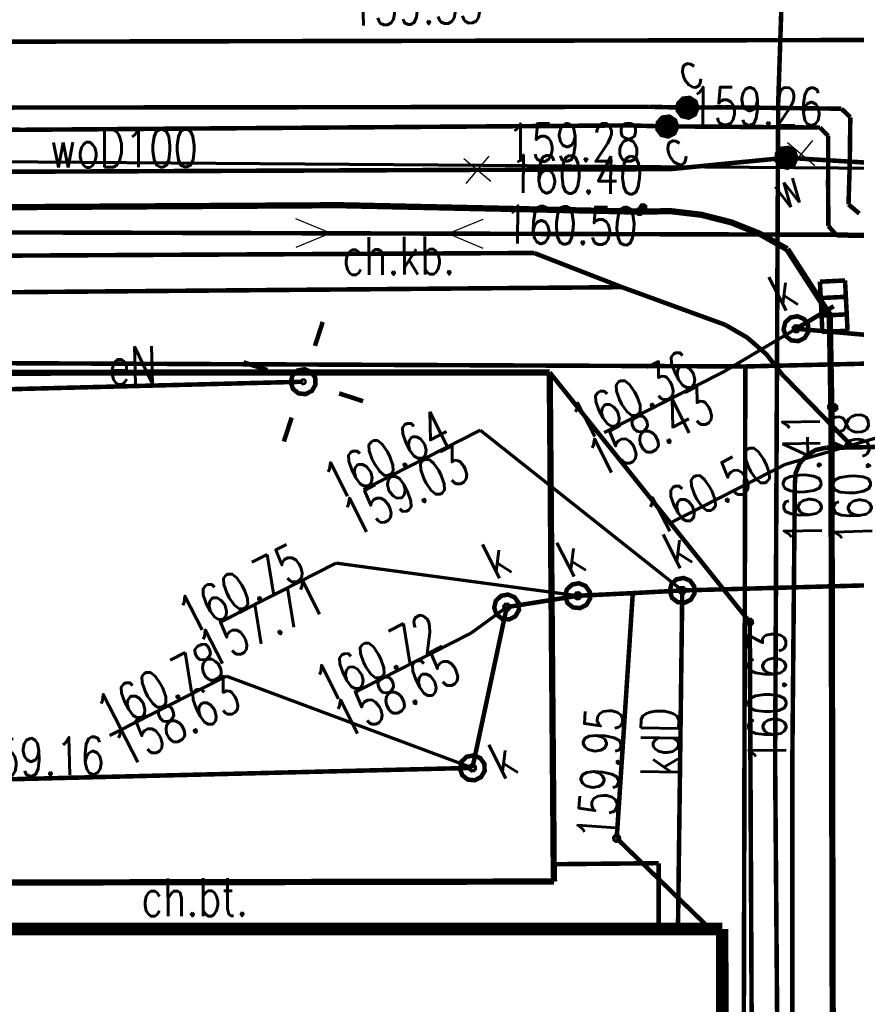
# Model space of a CAD drawing. Extents: x 0 to 7432618, y -40 to 5712028.
# Tile 133 of 165: x 7431537 to 7431554, y 5711642 to 5711662. Entities that reach past the tile are written whole.
import ezdxf
from ezdxf.enums import TextEntityAlignment as Align

# ---------------------------------------------------------------- set-up
doc = ezdxf.new("R2010")
doc.units = 0
doc.header["$MEASUREMENT"] = 0
for name, pattern in [('0', [1.5, 1, -0.5]), ('2218', [1, 0.5, -0.5]), ('5102', [0])]:
    doc.linetypes.add(name, pattern=pattern)
for name, color, linetype in [('Dzialki', 7, 'Continuous'), ('EGBB_L_0', 7, 'Continuous'), ('OTK_E_T_1', 7, 'Continuous'), ('OTK_L_0', 7, 'Continuous'), ('OTK_L_1', 7, 'Continuous'), ('OTK_L_2', 7, 'Continuous'), ('OTK_L_4', 7, 'Continuous'), ('OTR_T_0', 7, 'Continuous'), ('SUC_E_T_0', 7, 'Continuous'), ('SUC_T_0', 7, 'Continuous'), ('SUCP_L_0', 7, 'Continuous'), ('SUCR_T_0', 7, 'Continuous'), ('SUE_T_3', 7, 'Continuous'), ('SUEP_E_T_0', 7, 'Continuous'), ('SUEP_L_0', 7, 'Continuous'), ('SUK_E_T_4', 7, 'Continuous'), ('SUK_T_1', 7, 'Continuous'), ('SUK_T_3', 7, 'Continuous'), ('SUKP_E_T_0', 7, 'Continuous'), ('SUKP_L_0', 7, 'Continuous'), ('SUKR_T_0', 7, 'Continuous'), ('SUTP_L_0', 7, 'Continuous'), ('SUTR_T_0', 7, 'Continuous'), ('SUW_E_T_2', 7, 'Continuous'), ('SUW_T_5', 7, 'Continuous'), ('SUWP_E_T_0', 7, 'Continuous'), ('SUWP_L_0', 7, 'Continuous'), ('SUWR_T_0', 7, 'Continuous'), ('Uzytki', 7, 'Continuous')]:
    doc.layers.add(name, color=color, linetype=linetype)
doc.layers.add('rura PRE', color=7, linetype='Continuous', lineweight=30, true_color=0x000000)
doc.layers.add('woda sieć', color=150, linetype='Continuous', lineweight=70)
doc.styles.add('STYL_ARIAL', font='simplex', dxfattribs={"width": 0.75, "oblique": 0.1})

msp = doc.modelspace()

# ---------------------------------------------------------------- linework, layer by layer
at = {"layer": 'Dzialki', "color": 18, "true_color": 0x000000, "const_width": 0.09}
for points in [[(7431551.33, 5711654.819), (7431560.979, 5711655.044)], [(7431551.33, 5711654.819), (7431517.044, 5711654.97)], [(7431551.279, 5711632.739), (7431551.33, 5711654.819)]]:
    msp.add_lwpolyline(points, dxfattribs=at)
at = {"layer": 'EGBB_L_0', "color": 18, "true_color": 0x000000, "const_width": 0.25}
for points in [[(7431550.869, 5711643.63), (7431504.787, 5711643.629)], [(7431550.892, 5711624.786), (7431550.869, 5711643.63)]]:
    msp.add_lwpolyline(points, dxfattribs=at)
at = {"layer": 'OTK_L_0', "color": 18, "linetype": '0', "true_color": 0x000000, "const_width": 0.09}
for points in [[(7431525.564, 5711657.919), (7431543.242, 5711658.026)], [(7431543.242, 5711658.026), (7431549.223, 5711657.897)], [(7431549.223, 5711657.897), (7431549.84, 5711657.908), (7431550.453, 5711657.836), (7431551.052, 5711657.684), (7431551.625, 5711657.454), (7431552.162, 5711657.15)], [(7431552.162, 5711657.15), (7431553.008, 5711655.842)], [(7431553.008, 5711655.842), (7431553.04, 5711654.018)], [(7431553.04, 5711654.018), (7431553.105, 5711624.794)]]:
    msp.add_lwpolyline(points, dxfattribs=at)
at = {"layer": 'OTK_L_1', "color": 18, "true_color": 0x000000, "const_width": 0.125}
for points in [[(7431525.564, 5711657.919), (7431543.242, 5711658.026)], [(7431543.242, 5711658.026), (7431549.223, 5711657.897)], [(7431549.223, 5711657.897), (7431549.84, 5711657.908), (7431550.453, 5711657.836), (7431551.052, 5711657.684), (7431551.625, 5711657.454), (7431552.162, 5711657.15)], [(7431552.162, 5711657.15), (7431553.008, 5711655.842)], [(7431553.008, 5711655.842), (7431553.04, 5711654.018)], [(7431547.44, 5711654.7), (7431522.194, 5711654.687)], [(7431547.519, 5711644.919), (7431547.44, 5711654.7)], [(7431553.105, 5711624.794), (7431553.04, 5711654.018)], [(7431547.526, 5711644.575), (7431547.519, 5711644.919)], [(7431511.006, 5711644.508), (7431547.526, 5711644.575)]]:
    msp.add_lwpolyline(points, dxfattribs=at)
at = {"layer": 'OTK_L_2', "color": 18, "linetype": '0', "true_color": 0x000000, "const_width": 0.09}
for points in [[(7431543.242, 5711658.026), (7431525.564, 5711657.919)], [(7431549.223, 5711657.897), (7431543.242, 5711658.026)], [(7431549.223, 5711657.897), (7431549.84, 5711657.908), (7431550.453, 5711657.836), (7431551.052, 5711657.684), (7431551.625, 5711657.454), (7431552.162, 5711657.15)], [(7431553.008, 5711655.842), (7431552.162, 5711657.15)], [(7431553.04, 5711654.018), (7431553.008, 5711655.842)], [(7431522.194, 5711654.687), (7431547.44, 5711654.7)], [(7431547.44, 5711654.7), (7431551.418, 5711649.734)], [(7431553.105, 5711624.794), (7431553.04, 5711654.018)], [(7431551.418, 5711649.734), (7431551.535, 5711624.788)], [(7431549.607, 5711644.94), (7431547.519, 5711644.919)], [(7431547.519, 5711644.919), (7431547.526, 5711644.575)], [(7431549.608, 5711643.63), (7431549.607, 5711644.94)], [(7431547.526, 5711644.575), (7431511.006, 5711644.508)], [(7431504.787, 5711643.629), (7431549.608, 5711643.63)]]:
    msp.add_lwpolyline(points, dxfattribs=at)
at = {"layer": 'OTK_L_4', "color": 18, "linetype": '0', "true_color": 0x000000, "const_width": 0.09}
for points in [[(7431547.44, 5711654.7), (7431522.194, 5711654.687)], [(7431547.519, 5711644.919), (7431547.44, 5711654.7)], [(7431547.526, 5711644.575), (7431547.519, 5711644.919)], [(7431511.006, 5711644.508), (7431547.526, 5711644.575)]]:
    msp.add_lwpolyline(points, dxfattribs=at)
at = {"layer": 'OTR_T_0', "color": 18, "true_color": 0x000000, "const_width": 0.09}
for points in [[(7431549.273, 5711658.018), (7431549.307, 5711658.021), (7431549.334, 5711657.999), (7431549.336, 5711657.964), (7431549.314, 5711657.938), (7431549.28, 5711657.936), (7431549.253, 5711657.958), (7431549.251, 5711657.992), (7431549.273, 5711658.018)], [(7431549.202, 5711657.937), (7431549.236, 5711657.94), (7431549.263, 5711657.918), (7431549.265, 5711657.883), (7431549.243, 5711657.857), (7431549.209, 5711657.855), (7431549.182, 5711657.877), (7431549.18, 5711657.911), (7431549.202, 5711657.937)], [(7431553.02, 5711654.058), (7431553.054, 5711654.06), (7431553.08, 5711654.038), (7431553.083, 5711654.004), (7431553.06, 5711653.977), (7431553.026, 5711653.975), (7431553, 5711653.997), (7431552.997, 5711654.031), (7431553.02, 5711654.058)], [(7431553.073, 5711654.04), (7431553.108, 5711654.043), (7431553.134, 5711654.02), (7431553.137, 5711653.986), (7431553.114, 5711653.96), (7431553.08, 5711653.957), (7431553.054, 5711653.98), (7431553.051, 5711654.014), (7431553.073, 5711654.04)], [(7431551.458, 5711649.755), (7431551.461, 5711649.72), (7431551.438, 5711649.694), (7431551.404, 5711649.691), (7431551.378, 5711649.714), (7431551.375, 5711649.748), (7431551.397, 5711649.774), (7431551.432, 5711649.777), (7431551.458, 5711649.755)]]:
    msp.add_lwpolyline(points, dxfattribs=at)
at = {"layer": 'rura PRE', "color": 1, "linetype": 'ByBlock'}
for points in [[(7431552.168, 5711659.27), (7431552.71, 5711658.815)], [(7431552.666, 5711659.314), (7431552.212, 5711658.772)], [(7431545.729, 5711658.956), (7431546.27, 5711658.501)], [(7431546.227, 5711658.999), (7431545.772, 5711658.458)]]:
    msp.add_lwpolyline(points, dxfattribs=at)
at = {"layer": 'SUC_T_0', "color": 6, "true_color": 0xed00ed, "const_width": 0.09}
for points in [[(7431550.087, 5711660.144), (7431550.222, 5711660.161), (7431550.337, 5711660.087), (7431550.377, 5711659.956), (7431550.324, 5711659.83), (7431550.202, 5711659.768), (7431550.068, 5711659.799), (7431549.986, 5711659.908), (7431549.993, 5711660.044), (7431550.087, 5711660.144)], [(7431550.098, 5711660.122), (7431550.217, 5711660.137), (7431550.317, 5711660.072), (7431550.352, 5711659.957), (7431550.305, 5711659.847), (7431550.199, 5711659.793), (7431550.082, 5711659.819), (7431550.01, 5711659.915), (7431550.016, 5711660.035), (7431550.098, 5711660.122)], [(7431550.109, 5711660.1), (7431550.224, 5711660.109), (7431550.311, 5711660.034), (7431550.32, 5711659.92), (7431550.245, 5711659.833), (7431550.131, 5711659.824), (7431550.044, 5711659.898), (7431550.035, 5711660.013), (7431550.109, 5711660.1)], [(7431550.121, 5711660.078), (7431550.216, 5711660.085), (7431550.289, 5711660.023), (7431550.296, 5711659.928), (7431550.234, 5711659.855), (7431550.139, 5711659.847), (7431550.066, 5711659.91), (7431550.058, 5711660.005), (7431550.121, 5711660.078)], [(7431550.132, 5711660.055), (7431550.208, 5711660.061), (7431550.266, 5711660.012), (7431550.272, 5711659.935), (7431550.223, 5711659.877), (7431550.146, 5711659.871), (7431550.088, 5711659.921), (7431550.082, 5711659.997), (7431550.132, 5711660.055)], [(7431550.143, 5711660.033), (7431550.201, 5711660.038), (7431550.244, 5711660), (7431550.249, 5711659.943), (7431550.211, 5711659.899), (7431550.154, 5711659.895), (7431550.111, 5711659.932), (7431550.106, 5711659.989), (7431550.143, 5711660.033)], [(7431550.155, 5711660.011), (7431550.193, 5711660.014), (7431550.222, 5711659.989), (7431550.225, 5711659.951), (7431550.2, 5711659.922), (7431550.162, 5711659.919), (7431550.133, 5711659.944), (7431550.13, 5711659.982), (7431550.155, 5711660.011)], [(7431550.166, 5711659.989), (7431550.185, 5711659.99), (7431550.2, 5711659.978), (7431550.201, 5711659.959), (7431550.189, 5711659.944), (7431550.17, 5711659.942), (7431550.155, 5711659.955), (7431550.154, 5711659.974), (7431550.166, 5711659.989)], [(7431550.174, 5711659.973), (7431550.18, 5711659.973), (7431550.184, 5711659.97), (7431550.184, 5711659.964), (7431550.181, 5711659.96), (7431550.175, 5711659.959), (7431550.171, 5711659.963), (7431550.17, 5711659.969), (7431550.174, 5711659.973)], [(7431549.682, 5711659.77), (7431549.818, 5711659.787), (7431549.933, 5711659.712), (7431549.973, 5711659.582), (7431549.919, 5711659.456), (7431549.798, 5711659.394), (7431549.664, 5711659.424), (7431549.582, 5711659.534), (7431549.589, 5711659.67), (7431549.682, 5711659.77)], [(7431549.694, 5711659.748), (7431549.813, 5711659.763), (7431549.913, 5711659.697), (7431549.948, 5711659.583), (7431549.901, 5711659.473), (7431549.794, 5711659.418), (7431549.678, 5711659.445), (7431549.606, 5711659.541), (7431549.612, 5711659.66), (7431549.694, 5711659.748)], [(7431549.705, 5711659.726), (7431549.82, 5711659.735), (7431549.907, 5711659.66), (7431549.916, 5711659.546), (7431549.841, 5711659.458), (7431549.727, 5711659.449), (7431549.64, 5711659.524), (7431549.631, 5711659.638), (7431549.705, 5711659.726)], [(7431549.716, 5711659.703), (7431549.812, 5711659.711), (7431549.885, 5711659.649), (7431549.892, 5711659.553), (7431549.83, 5711659.481), (7431549.735, 5711659.473), (7431549.662, 5711659.535), (7431549.654, 5711659.631), (7431549.716, 5711659.703)], [(7431549.728, 5711659.681), (7431549.804, 5711659.687), (7431549.862, 5711659.637), (7431549.868, 5711659.561), (7431549.819, 5711659.503), (7431549.742, 5711659.497), (7431549.684, 5711659.547), (7431549.678, 5711659.623), (7431549.728, 5711659.681)], [(7431549.739, 5711659.659), (7431549.796, 5711659.663), (7431549.84, 5711659.626), (7431549.844, 5711659.569), (7431549.807, 5711659.525), (7431549.75, 5711659.521), (7431549.706, 5711659.558), (7431549.702, 5711659.615), (7431549.739, 5711659.659)], [(7431549.751, 5711659.637), (7431549.789, 5711659.64), (7431549.818, 5711659.615), (7431549.821, 5711659.577), (7431549.796, 5711659.547), (7431549.758, 5711659.544), (7431549.729, 5711659.569), (7431549.726, 5711659.607), (7431549.751, 5711659.637)], [(7431549.762, 5711659.614), (7431549.781, 5711659.616), (7431549.795, 5711659.603), (7431549.797, 5711659.584), (7431549.785, 5711659.57), (7431549.765, 5711659.568), (7431549.751, 5711659.581), (7431549.749, 5711659.6), (7431549.762, 5711659.614)], [(7431549.77, 5711659.598), (7431549.775, 5711659.599), (7431549.78, 5711659.595), (7431549.78, 5711659.59), (7431549.776, 5711659.586), (7431549.771, 5711659.585), (7431549.767, 5711659.589), (7431549.766, 5711659.594), (7431549.77, 5711659.598)]]:
    msp.add_lwpolyline(points, dxfattribs=at)
at = {"layer": 'SUCP_L_0', "color": 6, "true_color": 0xed00ed, "const_width": 0.09}
for points in [[(7431537.405, 5711659.968), (7431525.388, 5711659.961)], [(7431549.417, 5711659.983), (7431537.405, 5711659.968)], [(7431550.177, 5711659.966), (7431549.417, 5711659.983)], [(7431550.915, 5711659.972), (7431550.177, 5711659.966)], [(7431553.241, 5711659.945), (7431550.915, 5711659.972)], [(7431553.417, 5711659.776), (7431553.241, 5711659.945)], [(7431553.406, 5711658.85), (7431553.417, 5711659.776)], [(7431524.993, 5711659.569), (7431536.979, 5711659.526)], [(7431536.979, 5711659.526), (7431548.999, 5711659.613)], [(7431548.999, 5711659.613), (7431549.773, 5711659.592)], [(7431549.773, 5711659.592), (7431550.516, 5711659.589)], [(7431550.516, 5711659.589), (7431552.815, 5711659.57)], [(7431552.815, 5711659.57), (7431552.977, 5711659.406)], [(7431552.977, 5711659.406), (7431552.975, 5711658.418)], [(7431553.381, 5711658.041), (7431553.406, 5711658.85)], [(7431552.975, 5711658.418), (7431552.981, 5711657.613)], [(7431553.597, 5711657.859), (7431553.381, 5711658.041)], [(7431552.981, 5711657.613), (7431553.144, 5711657.426)], [(7431553.144, 5711657.426), (7431557.574, 5711657.346)]]:
    msp.add_lwpolyline(points, dxfattribs=at)
at = {"layer": 'SUCR_T_0', "color": 6, "true_color": 0xed00ed, "const_width": 0.09}
for points in [[(7431550.149, 5711660.022), (7431550.197, 5711660.026), (7431550.233, 5711659.995), (7431550.237, 5711659.947), (7431550.206, 5711659.911), (7431550.158, 5711659.907), (7431550.122, 5711659.938), (7431550.118, 5711659.986), (7431550.149, 5711660.022)], [(7431549.745, 5711659.648), (7431549.793, 5711659.651), (7431549.829, 5711659.62), (7431549.833, 5711659.573), (7431549.802, 5711659.536), (7431549.754, 5711659.533), (7431549.718, 5711659.564), (7431549.714, 5711659.611), (7431549.745, 5711659.648)]]:
    msp.add_lwpolyline(points, dxfattribs=at)
at = {"layer": 'SUE_T_3', "color": 18, "true_color": 0x000000, "const_width": 0.09}
for points in [[(7431542.772, 5711655.228), (7431542.926, 5711655.704)], [(7431541.826, 5711654.747), (7431541.351, 5711654.901)], [(7431542.426, 5711654.738), (7431542.565, 5711654.764), (7431542.695, 5711654.711), (7431542.777, 5711654.595), (7431542.782, 5711654.455), (7431542.711, 5711654.333), (7431542.586, 5711654.269), (7431542.446, 5711654.283), (7431542.335, 5711654.371), (7431542.29, 5711654.504), (7431542.324, 5711654.641), (7431542.426, 5711654.738)], [(7431542.529, 5711654.537), (7431542.548, 5711654.539), (7431542.562, 5711654.526), (7431542.564, 5711654.507), (7431542.551, 5711654.492), (7431542.532, 5711654.491), (7431542.518, 5711654.503), (7431542.516, 5711654.522), (7431542.529, 5711654.537)], [(7431543.253, 5711654.283), (7431543.729, 5711654.128)], [(7431542.308, 5711653.801), (7431542.154, 5711653.326)]]:
    msp.add_lwpolyline(points, dxfattribs=at)
at = {"layer": 'SUEP_L_0', "color": 1, "true_color": 0xff0000}
for p, q in [((7431543.084, 5711657.467), (7431542.392, 5711657.756)), ((7431545.421, 5711657.461), (7431546.115, 5711657.746)), ((7431543.084, 5711657.467), (7431542.39, 5711657.182)), ((7431545.421, 5711657.461), (7431546.113, 5711657.172))]:
    msp.add_line(p, q, dxfattribs=at)
at = {"layer": 'SUEP_L_0', "color": 1, "linetype": '5102', "true_color": 0xff0000, "const_width": 0.09}
msp.add_lwpolyline([(7431563.421, 5711657.41), (7431525.084, 5711657.517)], dxfattribs=at)
at = {"layer": 'SUEP_L_0', "color": 1, "true_color": 0xff0000, "const_width": 0.09}
for points in [[(7431527.101, 5711656.974), (7431547.127, 5711657.076)], [(7431547.127, 5711657.076), (7431548.876, 5711656.396)], [(7431530.246, 5711656.242), (7431548.876, 5711656.396)], [(7431548.876, 5711656.396), (7431550.93, 5711655.647)], [(7431550.93, 5711655.647), (7431551.367, 5711655.393), (7431551.749, 5711655.061), (7431552.06, 5711654.663)], [(7431552.06, 5711654.663), (7431553.476, 5711653.207)], [(7431533.798, 5711654.292), (7431542.54, 5711654.515)], [(7431559.284, 5711653.372), (7431553.476, 5711653.207)], [(7431552.314, 5711652.491), (7431552.331, 5711652.701), (7431552.413, 5711652.895), (7431552.552, 5711653.053), (7431552.733, 5711653.159), (7431552.939, 5711653.203)], [(7431552.939, 5711653.203), (7431553.476, 5711653.207)], [(7431552.265, 5711647.08), (7431552.314, 5711652.491)], [(7431552.262, 5711641.073), (7431552.265, 5711647.08)]]:
    msp.add_lwpolyline(points, dxfattribs=at)
at = {"layer": 'SUK_T_1', "color": 36, "true_color": 0x803300, "const_width": 0.09}
for points in [[(7431552.813, 5711656.504), (7431553.312, 5711656.529)], [(7431552.862, 5711655.505), (7431552.813, 5711656.504)], [(7431553.312, 5711656.529), (7431553.362, 5711655.53)], [(7431552.829, 5711656.179), (7431553.328, 5711656.204)], [(7431552.846, 5711655.83), (7431553.346, 5711655.855)], [(7431553.362, 5711655.53), (7431552.862, 5711655.505)]]:
    msp.add_lwpolyline(points, dxfattribs=at)
at = {"layer": 'SUK_T_3', "color": 36, "true_color": 0x803300, "const_width": 0.09}
for points in [[(7431552.226, 5711655.791), (7431552.365, 5711655.817), (7431552.495, 5711655.764), (7431552.576, 5711655.649), (7431552.582, 5711655.508), (7431552.511, 5711655.387), (7431552.386, 5711655.323), (7431552.246, 5711655.337), (7431552.135, 5711655.424), (7431552.09, 5711655.558), (7431552.124, 5711655.695), (7431552.226, 5711655.791)], [(7431549.962, 5711650.586), (7431550.101, 5711650.612), (7431550.231, 5711650.559), (7431550.313, 5711650.444), (7431550.318, 5711650.303), (7431550.247, 5711650.182), (7431550.122, 5711650.118), (7431549.982, 5711650.132), (7431549.871, 5711650.219), (7431549.826, 5711650.353), (7431549.86, 5711650.49), (7431549.962, 5711650.586)], [(7431547.884, 5711650.481), (7431548.022, 5711650.507), (7431548.152, 5711650.454), (7431548.234, 5711650.339), (7431548.24, 5711650.198), (7431548.169, 5711650.077), (7431548.043, 5711650.013), (7431547.903, 5711650.027), (7431547.793, 5711650.114), (7431547.747, 5711650.248), (7431547.781, 5711650.384), (7431547.884, 5711650.481)], [(7431546.472, 5711650.256), (7431546.61, 5711650.282), (7431546.741, 5711650.229), (7431546.822, 5711650.114), (7431546.828, 5711649.973), (7431546.757, 5711649.851), (7431546.632, 5711649.787), (7431546.492, 5711649.801), (7431546.381, 5711649.889), (7431546.336, 5711650.022), (7431546.37, 5711650.159), (7431546.472, 5711650.256)], [(7431545.79, 5711647.057), (7431545.928, 5711647.083), (7431546.059, 5711647.03), (7431546.14, 5711646.915), (7431546.146, 5711646.774), (7431546.075, 5711646.653), (7431545.949, 5711646.589), (7431545.809, 5711646.603), (7431545.699, 5711646.69), (7431545.653, 5711646.824), (7431545.687, 5711646.961), (7431545.79, 5711647.057)]]:
    msp.add_lwpolyline(points, dxfattribs=at)
at = {"layer": 'SUKP_L_0', "color": 36, "true_color": 0x803300, "const_width": 0.09}
for points in [[(7431506.934, 5711661.221), (7431556.661, 5711661.317)], [(7431552.34, 5711655.569), (7431553.087, 5711656.017)], [(7431554.613, 5711655.369), (7431552.34, 5711655.569)], [(7431550.076, 5711650.364), (7431549.092, 5711650.311)], [(7431549.99, 5711643.63), (7431550.076, 5711650.364)], [(7431554.735, 5711650.493), (7431550.076, 5711650.364)], [(7431547.997, 5711650.258), (7431546.586, 5711650.033)], [(7431549.092, 5711650.311), (7431547.997, 5711650.258)], [(7431549.092, 5711650.311), (7431548.772, 5711645.434)], [(7431546.586, 5711650.033), (7431545.903, 5711646.835)], [(7431545.903, 5711646.835), (7431535.373, 5711646.576)], [(7431548.772, 5711645.434), (7431550.632, 5711643.63)]]:
    msp.add_lwpolyline(points, dxfattribs=at)
at = {"layer": 'SUKR_T_0', "color": 36, "true_color": 0x803300, "const_width": 0.065}
for points in [[(7431552.34, 5711655.569), (7431550.893, 5711654.71)], [(7431552.311, 5711655.624), (7431552.359, 5711655.628), (7431552.395, 5711655.597), (7431552.399, 5711655.549), (7431552.368, 5711655.513), (7431552.32, 5711655.509), (7431552.284, 5711655.54), (7431552.28, 5711655.588), (7431552.311, 5711655.624)], [(7431548.522, 5711653.502), (7431550.893, 5711654.71)], [(7431543.737, 5711652.368), (7431546.058, 5711653.551)], [(7431550.076, 5711650.364), (7431546.058, 5711653.551)], [(7431540.87, 5711649.725), (7431543.192, 5711650.908)], [(7431547.997, 5711650.258), (7431543.192, 5711650.908)], [(7431550.047, 5711650.419), (7431550.095, 5711650.423), (7431550.132, 5711650.392), (7431550.135, 5711650.344), (7431550.104, 5711650.308), (7431550.057, 5711650.304), (7431550.02, 5711650.335), (7431550.016, 5711650.383), (7431550.047, 5711650.419)], [(7431547.969, 5711650.314), (7431548.016, 5711650.318), (7431548.053, 5711650.287), (7431548.056, 5711650.239), (7431548.025, 5711650.203), (7431547.978, 5711650.199), (7431547.941, 5711650.23), (7431547.938, 5711650.278), (7431547.969, 5711650.314)], [(7431546.586, 5711650.033), (7431545.873, 5711649.514)], [(7431546.557, 5711650.089), (7431546.605, 5711650.092), (7431546.641, 5711650.061), (7431546.645, 5711650.014), (7431546.614, 5711649.977), (7431546.566, 5711649.974), (7431546.53, 5711650.005), (7431546.526, 5711650.052), (7431546.557, 5711650.089)], [(7431543.551, 5711648.331), (7431545.873, 5711649.514)], [(7431538.688, 5711647.477), (7431541.01, 5711648.66)], [(7431545.903, 5711646.835), (7431541.01, 5711648.66)], [(7431545.875, 5711646.89), (7431545.922, 5711646.894), (7431545.959, 5711646.863), (7431545.963, 5711646.815), (7431545.932, 5711646.779), (7431545.884, 5711646.775), (7431545.847, 5711646.806), (7431545.844, 5711646.854), (7431545.875, 5711646.89)], [(7431548.743, 5711645.49), (7431548.791, 5711645.494), (7431548.827, 5711645.463), (7431548.831, 5711645.415), (7431548.8, 5711645.378), (7431548.752, 5711645.375), (7431548.716, 5711645.406), (7431548.712, 5711645.453), (7431548.743, 5711645.49)]]:
    msp.add_lwpolyline(points, dxfattribs=at)
at = {"layer": 'SUTP_L_0', "color": 30, "true_color": 0xff9100, "const_width": 0.09}
for points in [[(7431552.107, 5711663.778), (7431551.983, 5711660.056)], [(7431551.983, 5711660.056), (7431551.922, 5711646.938)], [(7431551.922, 5711646.938), (7431552.024, 5711634.095)]]:
    msp.add_lwpolyline(points, dxfattribs=at)
at = {"layer": 'SUW_T_5', "color": 5, "true_color": 0x0000ff, "const_width": 0.09}
for points in [[(7431552.053, 5711659.149), (7431552.189, 5711659.165), (7431552.304, 5711659.091), (7431552.343, 5711658.96), (7431552.29, 5711658.834), (7431552.168, 5711658.772), (7431552.035, 5711658.803), (7431551.952, 5711658.912), (7431551.96, 5711659.049), (7431552.053, 5711659.149)], [(7431552.064, 5711659.126), (7431552.183, 5711659.141), (7431552.283, 5711659.076), (7431552.319, 5711658.961), (7431552.272, 5711658.851), (7431552.165, 5711658.797), (7431552.048, 5711658.824), (7431551.976, 5711658.919), (7431551.983, 5711659.039), (7431552.064, 5711659.126)], [(7431552.076, 5711659.104), (7431552.19, 5711659.113), (7431552.277, 5711659.039), (7431552.286, 5711658.924), (7431552.212, 5711658.837), (7431552.097, 5711658.828), (7431552.01, 5711658.902), (7431552.001, 5711659.017), (7431552.076, 5711659.104)], [(7431552.087, 5711659.082), (7431552.182, 5711659.089), (7431552.255, 5711659.027), (7431552.263, 5711658.932), (7431552.201, 5711658.859), (7431552.105, 5711658.852), (7431552.032, 5711658.914), (7431552.025, 5711659.009), (7431552.087, 5711659.082)], [(7431552.098, 5711659.06), (7431552.175, 5711659.066), (7431552.233, 5711659.016), (7431552.239, 5711658.94), (7431552.189, 5711658.881), (7431552.113, 5711658.875), (7431552.055, 5711658.925), (7431552.049, 5711659.001), (7431552.098, 5711659.06)], [(7431552.11, 5711659.037), (7431552.167, 5711659.042), (7431552.211, 5711659.005), (7431552.215, 5711658.947), (7431552.178, 5711658.904), (7431552.121, 5711658.899), (7431552.077, 5711658.936), (7431552.072, 5711658.994), (7431552.11, 5711659.037)], [(7431552.121, 5711659.015), (7431552.159, 5711659.018), (7431552.188, 5711658.993), (7431552.191, 5711658.955), (7431552.166, 5711658.926), (7431552.128, 5711658.923), (7431552.099, 5711658.948), (7431552.096, 5711658.986), (7431552.121, 5711659.015)], [(7431552.132, 5711658.993), (7431552.151, 5711658.994), (7431552.166, 5711658.982), (7431552.168, 5711658.963), (7431552.155, 5711658.948), (7431552.136, 5711658.947), (7431552.121, 5711658.959), (7431552.12, 5711658.978), (7431552.132, 5711658.993)], [(7431552.141, 5711658.977), (7431552.146, 5711658.977), (7431552.15, 5711658.974), (7431552.151, 5711658.968), (7431552.147, 5711658.964), (7431552.142, 5711658.964), (7431552.137, 5711658.967), (7431552.137, 5711658.973), (7431552.141, 5711658.977)]]:
    msp.add_lwpolyline(points, dxfattribs=at)
at = {"layer": 'SUWP_L_0', "color": 5, "true_color": 0x0000ff, "const_width": 0.09}
for points in [[(7431549.844, 5711658.744), (7431552.144, 5711658.97)], [(7431552.144, 5711658.97), (7431555.831, 5711658.745)], [(7431516.282, 5711658.609), (7431549.844, 5711658.744)]]:
    msp.add_lwpolyline(points, dxfattribs=at)
at = {"layer": 'SUWR_T_0', "color": 5, "true_color": 0x0000ff, "const_width": 0.065}
for points in [[(7431555.425, 5711653.83), (7431552.122, 5711652.87)], [(7431549.8, 5711651.687), (7431552.122, 5711652.87)]]:
    msp.add_lwpolyline(points, dxfattribs=at)
at = {"layer": 'Uzytki', "color": 96, "linetype": '2218', "true_color": 0x008000, "const_width": 0.09}
for points in [[(7431560.979, 5711655.044), (7431551.33, 5711654.819)], [(7431551.33, 5711654.819), (7431517.044, 5711654.97)], [(7431551.279, 5711632.739), (7431551.33, 5711654.819)]]:
    msp.add_lwpolyline(points, dxfattribs=at)
at = {"layer": 'woda sieć', "linetype": 'ByBlock'}
msp.add_lwpolyline([(7431253.428, 5711658.921), (7431256.775, 5711658.952), (7431269.72, 5711659.073), (7431283.33, 5711659.201), (7431283.833, 5711659.205), (7431292.399, 5711659.285), (7431299.63, 5711659.269), (7431306.414, 5711659.195), (7431318.176, 5711659.232), (7431324.091, 5711659.257), (7431333.577, 5711659.311), (7431340.287, 5711659.371), (7431371.118, 5711659.234), (7431374.829, 5711659.245), (7431389.323, 5711659.291), (7431403.071, 5711659.265), (7431412, 5711659.245), (7431425.45, 5711659.216), (7431481.299, 5711658.733), (7431494.576, 5711658.798), (7431515.35, 5711658.904), (7431528.247, 5711658.957), (7431555.854, 5711658.747), (7431555.854, 5711658.747)], dxfattribs=at)

# ---------------------------------------------------------------- texts
at = {"layer": 'OTK_E_T_1', "color": 18, "true_color": 0x000000, "style": 'STYL_ARIAL', "width": 0.75}
for s, rotation, p in [('ch.kb.', 0.4762, (7431544.439, 5711657.021)), ('ch.bt.', 0.2394, (7431540.381, 5711644.263))]:
    msp.add_text(s, height=0.75, rotation=rotation, dxfattribs=at).set_placement(p, align=Align.MIDDLE_CENTER)
at = {"layer": 'OTR_T_0', "color": 18, "true_color": 0x000000, "style": 'STYL_ARIAL', "width": 0.75}
for s, rotation, p in [('160.40', 359.358, (7431549.294, 5711658.02)), ('160.41', 90.9966, (7431553.034, 5711653.948))]:
    msp.add_text(s, height=0.75, rotation=rotation, dxfattribs=at).set_placement(p, align=Align.BOTTOM_RIGHT)
for s, rotation, p in [('160.50', 359.179, (7431549.193, 5711657.981)), ('160.38', 92.0903, (7431553.017, 5711653.905)), ('160.63', 90.2307, (7431551.385, 5711649.568))]:
    msp.add_text(s, height=0.75, rotation=rotation, dxfattribs=at).set_placement(p, align=Align.TOP_RIGHT)
at = {"layer": 'SUC_E_T_0', "color": 6, "true_color": 0xed00ed, "style": 'STYL_ARIAL', "width": 0.75}
for p in [(7431550.272, 5711660.077), (7431549.982, 5711658.542)]:
    msp.add_text('c', height=0.75, rotation=27, dxfattribs=at).set_placement(p, align=Align.BOTTOM_LEFT)
at = {"layer": 'SUCR_T_0', "color": 6, "true_color": 0xed00ed, "style": 'STYL_ARIAL', "width": 0.75}
msp.add_text('159.26', height=0.75, rotation=359.6216, dxfattribs=at).set_placement((7431550.222, 5711660.001), align=Align.MIDDLE_LEFT)
msp.add_text('159.28', height=0.75, rotation=0.09, dxfattribs=at).set_placement((7431549.245, 5711659.276), align=Align.MIDDLE_RIGHT)
at = {"layer": 'SUEP_E_T_0', "color": 1, "true_color": 0xff0000, "style": 'STYL_ARIAL', "width": 0.75}
msp.add_text('eN', height=0.75, rotation=1.4606, dxfattribs=at).set_placement((7431539.144, 5711654.84), align=Align.MIDDLE_CENTER)
at = {"layer": 'SUK_E_T_4', "color": 36, "true_color": 0x803300, "style": 'STYL_ARIAL', "width": 0.75}
msp.add_text('k', height=0.75, rotation=27, dxfattribs=at).set_placement((7431552.155, 5711655.685), align=Align.BOTTOM_LEFT)
for p in [(7431547.497, 5711651.269), (7431549.607, 5711651.433), (7431546.016, 5711651.232)]:
    msp.add_text('k', height=0.75, rotation=27, dxfattribs=at).set_placement(p, align=Align.TOP_LEFT)
msp.add_text('k', height=0.75, rotation=27, dxfattribs=at).set_placement((7431546.494, 5711647.008), align=Align.MIDDLE_CENTER)
at = {"layer": 'SUKP_E_T_0', "color": 36, "true_color": 0x803300, "style": 'STYL_ARIAL', "width": 0.75}
msp.add_text('kdD', height=0.75, rotation=89.268, dxfattribs=at).set_placement((7431549.625, 5711647.348), align=Align.MIDDLE_CENTER)
at = {"layer": 'SUKR_T_0', "color": 36, "true_color": 0x803300, "style": 'STYL_ARIAL', "width": 0.75}
for s, p in [('160.36', (7431547.757, 5711653.975)), ('158.43', (7431548.091, 5711653.259)), ('160.64', (7431542.842, 5711652.786)), ('159.03', (7431543.22, 5711652.081)), ('160.75', (7431539.95, 5711650.13)), ('157.71', (7431540.355, 5711649.458)), ('160.72', (7431542.665, 5711648.756)), ('160.78', (7431538.325, 5711648.176)), ('158.65', (7431543.041, 5711648.068)), ('158.63', (7431538.671, 5711647.497))]:
    msp.add_text(s, height=0.75, rotation=27, dxfattribs=at).set_placement(p, align=Align.TOP_LEFT)
for s, rotation, p in [('159.95', 86.2373, (7431548.355, 5711645.405)), ('159.16', 1.408, (7431535.937, 5711647.019))]:
    msp.add_text(s, height=0.75, rotation=rotation, dxfattribs=at).set_placement(p, align=Align.MIDDLE_LEFT)
at = {"layer": 'SUTR_T_0', "color": 30, "true_color": 0xff9100, "style": 'STYL_ARIAL', "width": 0.75}
msp.add_text('159.35', height=0.75, rotation=1.2744, dxfattribs=at).set_placement((7431543.452, 5711662.346), align=Align.TOP_LEFT)
at = {"layer": 'SUW_E_T_2', "color": 5, "true_color": 0x0000ff, "style": 'STYL_ARIAL', "width": 0.75}
msp.add_text('w', height=0.75, rotation=27, dxfattribs=at).set_placement((7431552.187, 5711657.713), align=Align.BOTTOM_LEFT)
at = {"layer": 'SUWP_E_T_0', "color": 5, "true_color": 0x0000ff, "style": 'STYL_ARIAL', "width": 0.75}
msp.add_text('woD100', height=0.75, rotation=0.2315, dxfattribs=at).set_placement((7431538.972, 5711659.156), align=Align.MIDDLE_CENTER)
at = {"layer": 'SUWR_T_0', "color": 5, "true_color": 0x0000ff, "style": 'STYL_ARIAL', "width": 0.75}
msp.add_text('160.50', height=0.75, rotation=27, dxfattribs=at).set_placement((7431551.782, 5711652.958), align=Align.MIDDLE_RIGHT)

doc.saveas('drawing.dxf')
